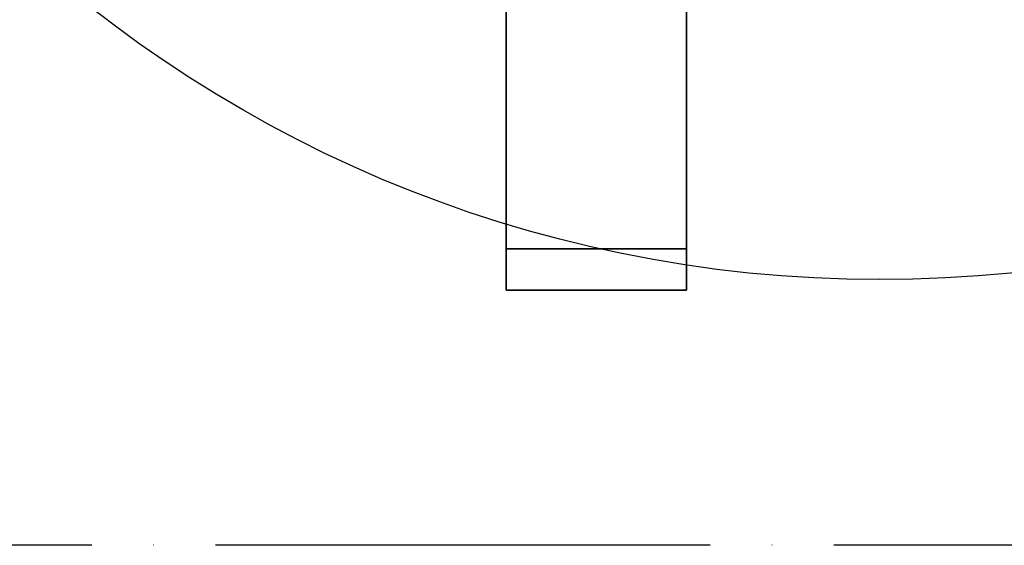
# Model space of a CAD drawing. Header units: millimetres. Extents: x -10540 to 6039, y -7467 to 6433.
# Tile 4 of 236: x -4725 to -4342, y -2654 to -2450. Entities that reach past the tile are written whole.
import ezdxf

# ---------------------------------------------------------------- set-up
doc = ezdxf.new("R2010")
doc.units = ezdxf.units.MM
doc.header["$LTSCALE"] = 8
doc.linetypes.add('ACAD_ISO04W100', pattern=[30, 24, -3, 0, -3])

msp = doc.modelspace()

# ---------------------------------------------------------------- linework, layer by layer
at = {"linetype": 'Continuous', "lineweight": 35}
for p, q in [((-4535.83, -2538.67), (-4535.83, -2371.58)), ((-4465.83, -2538.67), (-4465.83, -2371.68)), ((-4465.83, -2538.67), (-4535.83, -2538.67)), ((-4535.83, -2554.67), (-4535.83, -2538.67)), ((-4465.83, -2554.67), (-4465.83, -2538.67)), ((-4465.83, -2554.67), (-4535.83, -2554.67))]:
    msp.add_line(p, q, dxfattribs=at)
at = {"color": 2, "linetype": 'ACAD_ISO04W100'}
msp.add_line((-1815.59, -2653.67), (-6966.06, -2653.67), dxfattribs=at)
at = {"color": 4}
msp.add_circle((-4390.83, -2053.67), 496.89, dxfattribs=at)

doc.saveas('drawing.dxf')
